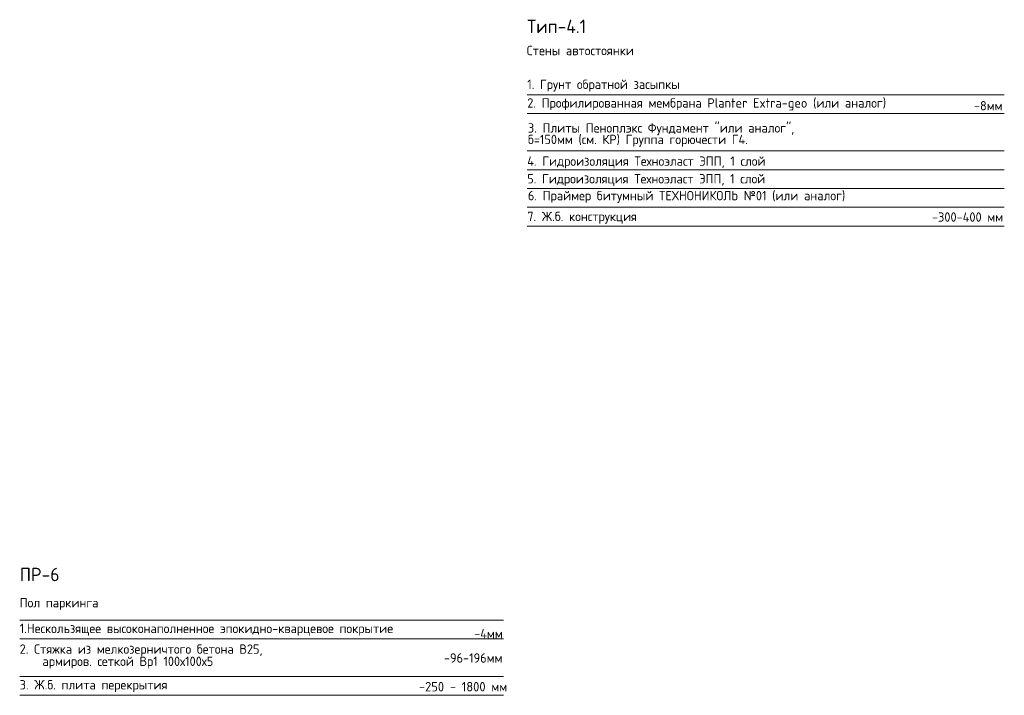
# Model space of a CAD drawing. Header units: millimetres. Extents: x -7244281 to -6598479, y 5719953 to 5938280.
# Tile 73 of 73: x -6620503 to -6598479, y 5748880 to 5763995. Entities that reach past the tile are written whole.
import ezdxf

# ---------------------------------------------------------------- set-up
doc = ezdxf.new("R2010")
doc.units = ezdxf.units.MM
doc.header["$MEASUREMENT"] = 0
for name, color, linetype, lineweight in [('0_Ном._пера__1', 7, 'Continuous', 0), ('0_Ном._пера__120', 7, 'Continuous', 0), ('0_Ном._пера__7', 7, 'Continuous', 0)]:
    doc.layers.add(name, color=color, linetype=linetype, lineweight=lineweight)
doc.styles.add('РЎР“Р•РќР•Р\xa0Р\x98Р\xa0_РЎРўР\x98Р›Р¬_2', font='GOST_Common.ttf')
doc.styles.add('РЎР“Р•РќР•Р\xa0Р\x98Р\xa0_РЎРўР\x98Р›Р¬_6', font='txt')

msp = doc.modelspace()

# ---------------------------------------------------------------- linework, layer by layer
at = {"layer": '0_Ном._пера__120', "color": 7, "linetype": 'Continuous', "lineweight": 0}
for p, q in [((-6609149.667, 5762317.416), (-6598479.429, 5762317.416)), ((-6609149.667, 5761897.416), (-6598479.429, 5761897.416)), ((-6609149.667, 5761057.416), (-6598479.429, 5761057.416)), ((-6609149.667, 5760637.416), (-6598479.429, 5760637.416)), ((-6609149.667, 5760217.416), (-6598479.429, 5760217.416)), ((-6609149.667, 5759797.416), (-6598479.429, 5759797.416)), ((-6609149.667, 5759377.416), (-6598479.429, 5759377.416)), ((-6620503.021, 5750560.303), (-6609681.479, 5750560.303)), ((-6620503.021, 5750140.303), (-6609681.479, 5750140.303)), ((-6620503.021, 5749300.303), (-6609681.479, 5749300.303)), ((-6620503.021, 5748880.303), (-6609681.479, 5748880.303))]:
    msp.add_line(p, q, dxfattribs=at)

# ---------------------------------------------------------------- texts
at = {"layer": '0_Ном._пера__1', "color": 7, "linetype": 'Continuous', "lineweight": 0, "insert": (-6611573.437, 5748966.321), "char_height": 212.462513, "attachment_point": 7, "style": 'РЎР“Р•РќР•Р\xa0Р\x98Р\xa0_РЎРўР\x98Р›Р¬_2'}
msp.add_mtext('\\A1;{\\pql;\\fGOST Common|b0|i0|c204|p0;\\W1.000000;-\\fGOST Common|b0|i0|c204|p0;\\W1.000000;25\\fGOST Common|b0|i0|c204|p0;\\W1.000000;0 - 1800 м\\fGOST Common|b0|i0|c204|p0;\\H0.986360x;\\W1.000000;м}', dxfattribs=at)
at = {"layer": '0_Ном._пера__7', "color": 7, "linetype": 'Continuous', "lineweight": 0}
for s, insert, char_height, attachment_point, style in [('\\A1;{\\pql;\\fGOST Common|b1|i0|c204|p0;\\W1.000000;Тип\\fGOST Common|b1|i0|c204|p0;\\W1.000000;-4.\\fGOST Common|b1|i0|c204|p0;\\W1.000000;1}', (-6609153.488, 5763694.873), 300, 7, 'РЎР“Р•РќР•Р\xa0Р\x98Р\xa0_РЎРўР\x98Р›Р¬_6'), ('\\A1;{\\pql;\\fGOST Common|b0|i0|c204|p0;\\W1.000000;Стены \\fGOST Common|b0|i0|c204|p0;\\W1.000000;автостоянки}', (-6609160.812, 5763199.835), 209.564421, 7, 'РЎР“Р•РќР•Р\xa0Р\x98Р\xa0_РЎРўР\x98Р›Р¬_2'), ('\\A1;{\\pql;\\fGOST Common|b0|i0|c204|p0;\\W1.000000;1\\fGOST Common|b0|i0|c204|p0;\\W1.000000;. Грунт обратной засыпкы}', (-6609149.667, 5762387.895), 209.564421, 7, 'РЎР“Р•РќР•Р\xa0Р\x98Р\xa0_РЎРўР\x98Р›Р¬_2'), ('\\A1;{\\pql;\\fGOST Common|b0|i0|c204|p0;\\W1.000000;2\\fGOST Common|b0|i0|c204|p0;\\W1.000000;. Профилированная мембрана Planter Extra-geo (или аналог)}', (-6609149.667, 5761963.71), 209.564421, 7, 'РЎР“Р•РќР•Р\xa0Р\x98Р\xa0_РЎРўР\x98Р›Р¬_2'), ('\\A1;{\\pqr;\\fGOST Common|b0|i0|c204|p0;\\W1.000000;-8мм}', (-6598519.367, 5761965.574), 209.56442, 9, 'РЎР“Р•РќР•Р\xa0Р\x98Р\xa0_РЎРўР\x98Р›Р¬_2'), ('\\A1;{\\pql;\\fGOST Common|b0|i0|c204|p0;\\W1.000000;4\\fGOST Common|b0|i0|c204|p0;\\W1.000000;. Гидроизоляция Техноэласт ЭПП, 1 слой }', (-6609149.667, 5760668.904), 209.564421, 7, 'РЎР“Р•РќР•Р\xa0Р\x98Р\xa0_РЎРўР\x98Р›Р¬_2'), ('\\A1;{\\pql;\\fGOST Common|b0|i0|c204|p0;\\W1.000000;5\\fGOST Common|b0|i0|c204|p0;\\W1.000000;. Гидроизоляция Техноэласт ЭПП, 1 слой }', (-6609149.667, 5760274.581), 209.564421, 7, 'РЎР“Р•РќР•Р\xa0Р\x98Р\xa0_РЎРўР\x98Р›Р¬_2'), ('\\A1;{\\pql;\\fGOST Common|b0|i0|c204|p0;\\W1.000000;6\\fGOST Common|b0|i0|c204|p0;\\W1.000000;. Праймер битумный ТЕХНОНИКОЛЬ №01 (или аналог)}', (-6609136.249, 5759897.013), 209.564421, 7, 'РЎР“Р•РќР•Р\xa0Р\x98Р\xa0_РЎРўР\x98Р›Р¬_2'), ('\\A1;{\\pql;\\fGOST Common|b0|i0|c204|p0;\\W1.000000;7\\fGOST Common|b0|i0|c204|p0;\\W1.000000;. Ж.б. конструкция  }', (-6609149.667, 5759430.924), 209.564421, 7, 'РЎР“Р•РќР•Р\xa0Р\x98Р\xa0_РЎРўР\x98Р›Р¬_2'), ('\\A1;{\\pql;\\fGOST Common|b0|i0|c204|p0;\\W1.000000;-\\fGOST Common|b0|i0|c204|p0;\\W1.000000;3\\fGOST Common|b0|i0|c204|p0;\\W1.000000;00-\\fGOST Common|b0|i0|c204|p0;\\W1.000000;40\\fGOST Common|b0|i0|c204|p0;\\W1.000000;0 мм}', (-6600097.095, 5759579.818), 209.564421, 4, 'РЎР“Р•РќР•Р\xa0Р\x98Р\xa0_РЎРўР\x98Р›Р¬_2'), ('\\A1;{\\pql;\\fGOST Common|b1|i0|c204|p0;\\W1.000000;ПР\\fGOST Common|b1|i0|c204|p0;\\W1.000000;-\\fGOST Common|b1|i0|c204|p0;\\W1.000000;6}', (-6620503.021, 5751432.561), 300, 7, 'РЎР“Р•РќР•Р\xa0Р\x98Р\xa0_РЎРўР\x98Р›Р¬_6'), ('\\A1;{\\pql;\\fGOST Common|b0|i0|c204|p0;\\W1.000000;Пол\\fGOST Common|b0|i0|c204|p0;\\W1.000000; паркинга}', (-6620503.021, 5750789.57), 209.564421, 7, 'РЎР“Р•РќР•Р\xa0Р\x98Р\xa0_РЎРўР\x98Р›Р¬_2'), ('\\A1;{\\pql;\\fGOST Common|b0|i0|c204|p0;\\W1.000000;1.Нескользящее высоконаполненное эпокидно-кварцевое покрытие}', (-6620503.021, 5750214.505), 209.564421, 7, 'РЎР“Р•РќР•Р\xa0Р\x98Р\xa0_РЎРўР\x98Р›Р¬_2'), ('\\A1;{\\pql;\\fGOST Common|b0|i0|c204|p0;\\W1.000000;-\\fGOST Common|b0|i0|c204|p0;\\W1.000000;4мм}', (-6610338.279, 5750154.057), 209.56442, 7, 'РЎР“Р•РќР•Р\xa0Р\x98Р\xa0_РЎРўР\x98Р›Р¬_2'), ('\\A1;{\\pql;\\fGOST Common|b0|i0|c204|p0;\\W1.000000;-\\fGOST Common|b0|i0|c204|p0;\\W1.000000;96-196мм}', (-6611014.803, 5749610.789), 209.56442, 7, 'РЎР“Р•РќР•Р\xa0Р\x98Р\xa0_РЎРўР\x98Р›Р¬_2'), ('\\A1;{\\pql;\\fGOST Common|b0|i0|c204|p0;\\W1.000000;3. Ж.б. плита перекрытия }', (-6620503.021, 5748954.194), 209.56442, 7, 'РЎР“Р•РќР•Р\xa0Р\x98Р\xa0_РЎРўР\x98Р›Р¬_2')]:
    msp.add_mtext(s, dxfattribs=dict(at, insert=insert, char_height=char_height, attachment_point=attachment_point, style=style))
at = {"layer": '0_Ном._пера__7', "color": 7, "linetype": 'Continuous', "lineweight": 0, "attachment_point": 7, "style": 'РЎР“Р•РќР•Р\xa0Р\x98Р\xa0_РЎРўР\x98Р›Р¬_2'}
for s, insert, char_height, line_spacing_factor in [('\\A1;{\\pql;\\fGOST Common|b0|i0|c204|p0;\\W1.000000;3\\fGOST Common|b0|i0|c204|p0;\\W1.000000;. Плиты Пеноплэкс Фундамент "или аналог", \\P\\pql;\\fGOST Common|b0|i0|c204|p0;\\W1.000000;б=150мм (см. КР) Группа горючести Г4.}', (-6609134.542, 5761153.662), 209.564421, 0.737384), ('\\A1;{\\pql;\\fGOST Common|b0|i0|c204|p0;\\W1.000000;2. Стяжка из мелкозерничтого бетона В25, \\P\\pql;\\fGOST Common|b0|i0|c204|p0;\\W1.000000;    армиров. сеткой Вр1 100х100х5}', (-6620503.021, 5749479.658), 209.56442, 0.781513)]:
    msp.add_mtext(s, dxfattribs=dict(at, insert=insert, char_height=char_height, line_spacing_factor=line_spacing_factor))

doc.saveas('drawing.dxf')
